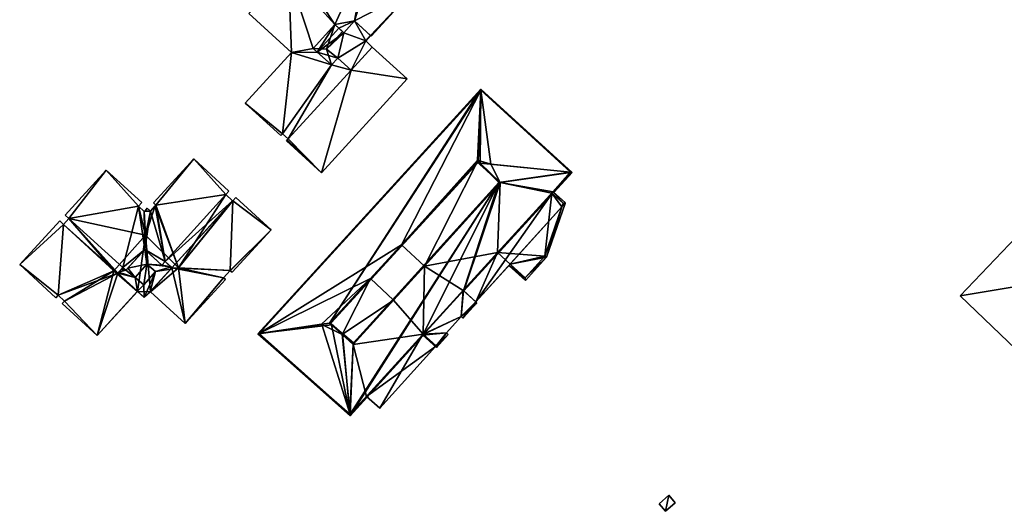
# Model space of a CAD drawing. Header units: inches. Extents: x 2523744 to 2528136, y 1148995 to 1152010.
# Tile 164 of 256: x 2526720 to 2526987, y 1151004 to 1151137. Entities that reach past the tile are written whole.
import ezdxf

# ---------------------------------------------------------------- set-up
doc = ezdxf.new("R2010")
doc.units = ezdxf.units.IN
doc.header["$MEASUREMENT"] = 0
doc.layers.add('Gebaeude Einzelhaus', color=10, linetype='Continuous')
doc.layers.add('Offenes Gebaeude', color=10, linetype='Continuous')

msp = doc.modelspace()

# ---------------------------------------------------------------- meshes
at = {"layer": 'Gebaeude Einzelhaus'}
mesh = msp.add_polyface(dxfattribs=at)
corners = [(2526810.71, 1151136.976, 402.555), (2526815.209, 1151132.861, 402.555), (2526826.388, 1151145.078, 402.555), (2526816.257, 1151153.857, 402.555), (2526816.501, 1151154.123, 402.555), (2526815.894, 1151153.459, 402.555), (2526814.105, 1151155.096, 402.555), (2526805.258, 1151164.41, 402.555), (2526814.711, 1151155.76, 402.555), (2526794.754, 1151152.04, 402.555), (2526805.391, 1151135.956, 402.555), (2526794.31, 1151152.446, 402.555), (2526792.813, 1151149.919, 402.555), (2526782.006, 1151138.999, 402.555), (2526792.369, 1151150.324, 402.555), (2526793.585, 1151128.404, 402.555), (2526799.509, 1151129.529, 402.555), (2526791.146, 1151106.401, 402.555), (2526781.064, 1151114.719, 402.555), (2526804.424, 1151125.031, 402.555), (2526790.695, 1151105.908, 402.555), (2526792.674, 1151105.004, 402.555), (2526801.72, 1151095.819, 402.555), (2526792.403, 1151104.707, 402.555), (2526809.759, 1151123.591, 402.555), (2526792.223, 1151104.509, 402.555), (2526824.974, 1151121.234, 402.555), (2526815.518, 1151129.885, 402.555), (2526806.138, 1151126.905, 402.555), (2526807.779, 1151133.773, 402.555), (2526809.759, 1151123.591, 394.01), (2526815.518, 1151129.885, 394.01), (2526813.726, 1151131.524, 394.01), (2526810.71, 1151136.976, 394.01), (2526815.068, 1151132.99, 394.01), (2526807.779, 1151133.773, 394.01), (2526806.138, 1151126.905, 394.01), (2526803.088, 1151129.281, 394.01), (2526807.463, 1151134.062, 394.01), (2526803.088, 1151129.281, 400.19), (2526807.463, 1151134.062, 400.19), (2526805.391, 1151135.956, 400.19), (2526799.509, 1151129.529, 400.19), (2526804.424, 1151125.031, 400.19), (2526806.138, 1151126.905, 400.19), (2526814.711, 1151155.76, 388.194), (2526814.105, 1151155.096, 388.194), (2526805.258, 1151164.41, 388.194), (2526794.31, 1151152.446, 388.194), (2526794.754, 1151152.04, 388.194), (2526792.813, 1151149.919, 388.194), (2526792.369, 1151150.324, 388.194), (2526782.006, 1151138.999, 388.194), (2526793.585, 1151128.404, 388.194), (2526781.064, 1151114.719, 388.194), (2526790.695, 1151105.908, 388.194), (2526791.146, 1151106.401, 388.194), (2526792.674, 1151105.004, 388.194), (2526792.403, 1151104.707, 388.194), (2526792.223, 1151104.509, 388.194), (2526801.72, 1151095.819, 388.194), (2526824.974, 1151121.234, 388.194), (2526815.518, 1151129.885, 388.194), (2526815.209, 1151132.861, 388.194), (2526815.068, 1151132.99, 388.194), (2526826.388, 1151145.078, 388.194), (2526816.501, 1151154.123, 388.194), (2526816.257, 1151153.857, 388.194), (2526815.894, 1151153.459, 388.194), (2526809.759, 1151123.591, 388.194), (2526804.424, 1151125.031, 388.194), (2526799.509, 1151129.529, 388.194), (2526800.597, 1151128.534, 388.194), (2526805.391, 1151135.956, 388.194), (2526810.71, 1151136.976, 388.194), (2526806.478, 1151134.962, 388.194), (2526807.779, 1151133.773, 388.194), (2526806.138, 1151126.905, 388.194), (2526813.726, 1151131.524, 388.194)]
mesh.append_faces([[corners[k] for k in face] for face in [(39, 43, 44), (39, 42, 43), (39, 41, 42), (39, 40, 41), (36, 35, 37), (37, 35, 38), (30, 32, 36), (36, 32, 35), (35, 32, 33), (33, 32, 34), (30, 31, 32), (0, 10, 29), (19, 24, 28), (24, 26, 27), (24, 22, 26), (22, 23, 25), (19, 21, 24), (24, 21, 22), (22, 21, 23), (19, 17, 21), (17, 18, 20), (16, 15, 19), (19, 15, 17), (17, 15, 18), (10, 12, 16), (16, 12, 15), (15, 12, 13), (13, 12, 14), (10, 9, 12), (9, 7, 11), (0, 6, 10), (10, 6, 9), (9, 6, 7), (7, 6, 8), (0, 5, 6), (0, 2, 5), (5, 2, 3), (3, 2, 4), (0, 1, 2)]], dxfattribs={"color": 13})
mesh.append_faces([[corners[k] for k in face] for face in [(73, 72, 71), (73, 75, 72), (37, 38, 39), (39, 38, 40), (39, 44, 37), (37, 44, 36), (76, 72, 75), (76, 77, 72), (72, 77, 70), (64, 78, 74), (74, 78, 76), (76, 78, 77), (77, 78, 69), (69, 78, 62), (78, 64, 32), (32, 64, 34), (31, 62, 32), (32, 62, 78), (69, 70, 77), (73, 74, 75), (75, 74, 76), (74, 65, 64), (64, 65, 63), (65, 67, 66), (74, 68, 65), (65, 68, 67), (73, 46, 74), (74, 46, 68), (46, 47, 45), (73, 49, 46), (46, 49, 47), (47, 49, 48), (71, 50, 73), (73, 50, 49), (50, 52, 51), (70, 53, 72), (72, 53, 71), (71, 53, 50), (50, 53, 52), (70, 56, 53), (53, 56, 54), (54, 56, 55), (69, 57, 70), (70, 57, 56), (69, 60, 57), (57, 60, 58), (58, 60, 59), (69, 61, 60), (69, 62, 61), (6, 5, 46), (46, 5, 68), (5, 3, 68), (68, 3, 67), (3, 4, 67), (67, 4, 66), (4, 2, 66), (66, 2, 65), (2, 1, 65), (65, 1, 63), (34, 0, 33), (34, 1, 0), (64, 63, 34), (34, 63, 1), (35, 33, 29), (29, 33, 0), (29, 40, 35), (35, 40, 38), (29, 10, 40), (40, 10, 41), (10, 16, 41), (41, 16, 42), (16, 19, 42), (42, 19, 43), (44, 43, 28), (28, 43, 19), (24, 44, 28), (24, 30, 44), (44, 30, 36), (30, 27, 31), (30, 24, 27), (31, 61, 62), (27, 26, 31), (31, 26, 61), (26, 22, 61), (61, 22, 60), (22, 25, 60), (60, 25, 59), (25, 23, 59), (59, 23, 58), (23, 21, 58), (58, 21, 57), (21, 17, 57), (57, 17, 56), (17, 20, 56), (56, 20, 55), (20, 18, 55), (55, 18, 54), (18, 15, 54), (54, 15, 53), (15, 13, 53), (53, 13, 52), (13, 14, 52), (52, 14, 51), (14, 12, 51), (51, 12, 50), (12, 9, 50), (50, 9, 49), (9, 11, 49), (49, 11, 48), (11, 7, 48), (48, 7, 47), (7, 8, 47), (47, 8, 45), (8, 6, 45), (45, 6, 46)]], dxfattribs={"color": 41})
mesh = msp.add_polyface(dxfattribs=at)
corners = [(2527003.063, 1151035.615, 392.094), (2527030.15, 1151063.978, 392.094), (2527023.271, 1151070.546, 392.094), (2527065.543, 1151149.641, 392.094), (2527082.94, 1151133.026, 392.094), (2527064.158, 1151155.92, 392.094), (2526974.926, 1151062.485, 392.094), (2527068.019, 1151152.234, 392.094), (2527023.271, 1151070.546, 380.897), (2527030.15, 1151063.978, 380.897), (2527069.46, 1151118.911, 387.557), (2527077.003, 1151126.809, 387.557), (2527082.94, 1151133.026, 389.309), (2527069.46, 1151118.911, 387.457), (2527082.94, 1151133.026, 380.897), (2527077.003, 1151126.809, 387.457), (2527082.94, 1151133.026, 389.209), (2527065.543, 1151149.641, 389.309), (2527065.543, 1151149.641, 380.897), (2527065.543, 1151149.641, 389.209), (2527068.019, 1151152.234, 380.897), (2527068.018, 1151152.233, 389.209), (2527068.018, 1151152.233, 389.309), (2527064.158, 1151155.92, 380.897), (2526974.926, 1151062.485, 380.897), (2527003.063, 1151035.615, 380.897)]
mesh.append_faces([[corners[k] for k in face] for face in [(5, 3, 7), (0, 2, 6), (6, 2, 5), (5, 2, 3), (3, 2, 4), (0, 1, 2)]], dxfattribs={"color": 13})
mesh.append_faces([[corners[k] for k in face] for face in [(18, 23, 20), (14, 8, 18), (18, 8, 23), (23, 8, 24), (24, 8, 25), (25, 8, 9), (1, 0, 9), (9, 0, 25), (0, 6, 25), (25, 6, 24), (6, 5, 24), (24, 5, 23), (21, 5, 22), (22, 5, 7), (21, 23, 5), (21, 20, 23), (17, 22, 3), (3, 22, 7), (18, 21, 19), (18, 20, 21), (18, 16, 14), (18, 19, 16), (3, 4, 17), (17, 4, 12), (15, 16, 11), (11, 16, 12), (13, 14, 15), (15, 14, 16), (13, 8, 14), (10, 2, 13), (13, 2, 8), (4, 10, 11), (4, 11, 12), (10, 4, 2), (2, 1, 8), (8, 1, 9)]], dxfattribs={"color": 41})
mesh = msp.add_polyface(dxfattribs=at)
corners = [(2526810.379, 1151049.733, 406.704), (2526810.341, 1151049.691, 406.704), (2526810.327, 1151049.368, 406.654), (2526849.871, 1151093.166, 406.704), (2526809.522, 1151030.393, 403.744), (2526809.506, 1151030.004, 403.684), (2526829.249, 1151051.842, 403.718), (2526840.252, 1151063.895, 403.718), (2526840.263, 1151063.885, 403.714), (2526840.359, 1151063.798, 403.684), (2526850.185, 1151093.21, 406.656), (2526829.294, 1151051.801, 403.704), (2526829.356, 1151051.746, 403.684), (2526869.301, 1151095.871, 403.743), (2526869.69, 1151095.925, 403.684), (2526849.854, 1151093.183, 406.704), (2526869.272, 1151095.968, 403.734), (2526809.421, 1151030.414, 403.733), (2526807.465, 1151052.291, 406.704), (2526807.45, 1151052.304, 406.704), (2526804.421, 1151054.632, 406.644), (2526804.338, 1151055.035, 406.692), (2526804.274, 1151055.091, 406.693), (2526803.914, 1151055.077, 406.649), (2526784.847, 1151052.256, 404.047), (2526804.316, 1151055.136, 406.704), (2526804.268, 1151055.129, 406.697), (2526784.805, 1151052.25, 404.041), (2526784.454, 1151052.198, 403.993), (2526844.789, 1151098.46, 406.638), (2526844.393, 1151098.501, 406.685), (2526810.359, 1151049.339, 406.644), (2526850.21, 1151093.185, 406.648), (2526807.366, 1151052.05, 406.655), (2526810.178, 1151049.504, 406.655), (2526784.81, 1151052.216, 404.037), (2526809.488, 1151030.355, 403.733), (2526869.336, 1151095.909, 403.733), (2526844.943, 1151118.519, 403.993), (2526803.929, 1151055.087, 406.649), (2526844.241, 1151098.648, 406.687), (2526804.323, 1151055.145, 406.703), (2526844.253, 1151098.983, 406.642), (2526844.929, 1151118.132, 404.045), (2526844.24, 1151098.611, 406.69), (2526844.391, 1151098.501, 406.685), (2526844.789, 1151098.461, 406.638), (2526843.996, 1151098.72, 406.639), (2526844.959, 1151118.165, 404.037), (2526844.011, 1151099.218, 406.571), (2526801.791, 1151054.763, 404.587), (2526801.791, 1151054.763, 384.577), (2526784.847, 1151052.256, 384.577), (2526803.914, 1151055.077, 404.587), (2526784.81, 1151052.216, 384.577), (2526809.488, 1151030.355, 384.577), (2526840.173, 1151063.966, 403.718), (2526864.579, 1151090.699, 396.057), (2526869.336, 1151095.909, 384.577), (2526813.962, 1151035.256, 395.244), (2526829.17, 1151051.914, 403.718), (2526813.963, 1151035.256, 384.577), (2526829.17, 1151051.914, 395.244), (2526840.173, 1151063.966, 396.057), (2526864.579, 1151090.699, 384.577), (2526869.272, 1151095.968, 384.577), (2526850.187, 1151093.208, 404.587), (2526844.789, 1151098.461, 404.587), (2526850.21, 1151093.185, 404.587), (2526829.652, 1151070.566, 404.587), (2526821.263, 1151061.336, 384.577), (2526829.652, 1151070.566, 384.577), (2526821.263, 1151061.336, 404.587), (2526810.359, 1151049.339, 404.587), (2526807.366, 1151052.05, 404.587), (2526810.178, 1151049.504, 404.587), (2526850.21, 1151093.185, 384.577), (2526847.678, 1151098.167, 384.577), (2526864.243, 1151090.33, 384.577), (2526849.505, 1151074.187, 384.577), (2526840.173, 1151063.966, 384.577), (2526829.324, 1151052.082, 384.577), (2526810.359, 1151049.339, 384.577), (2526807.366, 1151052.05, 384.577), (2526803.914, 1151055.077, 384.577), (2526844.789, 1151098.46, 384.577), (2526801.785, 1151054.769, 384.577), (2526801.785, 1151054.769, 404.587), (2526803.929, 1151055.087, 404.587), (2526823.432, 1151076.325, 404.587), (2526843.996, 1151098.72, 404.587), (2526814.996, 1151067.139, 404.587), (2526814.996, 1151067.139, 384.577), (2526823.432, 1151076.325, 384.577), (2526844.011, 1151099.218, 404.587), (2526844.959, 1151118.165, 384.577), (2526803.929, 1151055.087, 384.577), (2526844.011, 1151099.218, 384.577), (2526844.789, 1151098.461, 384.577), (2526843.996, 1151098.72, 384.577)]
mesh.append_faces([[corners[k] for k in face] for face in [(49, 42, 47), (48, 43, 38), (16, 48, 38), (16, 38, 14), (42, 46, 30), (42, 40, 47), (42, 30, 40), (40, 30, 45), (47, 40, 41), (41, 40, 44), (47, 41, 39), (24, 38, 43), (38, 27, 28), (38, 24, 27), (16, 14, 38), (46, 16, 38), (40, 46, 42), (42, 46, 43), (43, 46, 38), (46, 40, 30), (30, 40, 45), (41, 44, 40), (38, 39, 43), (43, 39, 42), (42, 39, 40), (40, 39, 41), (39, 38, 24), (24, 38, 27), (27, 38, 28), (29, 15, 30), (29, 10, 15), (13, 37, 14), (14, 37, 16), (7, 13, 8), (11, 4, 6), (6, 4, 7), (7, 4, 13), (11, 5, 4), (36, 4, 5), (5, 17, 36), (13, 9, 8), (13, 14, 9), (11, 12, 5), (35, 17, 28), (28, 17, 5), (27, 35, 28), (35, 27, 24), (22, 23, 26), (22, 26, 25), (21, 20, 23), (21, 23, 22), (20, 21, 19), (34, 33, 1), (2, 34, 1), (2, 1, 31), (33, 18, 1), (33, 19, 18), (33, 20, 19), (3, 32, 31), (3, 10, 32), (15, 10, 3), (3, 31, 0), (0, 31, 1), (30, 15, 29), (29, 15, 16), (5, 27, 28), (27, 5, 24), (22, 26, 23), (22, 25, 26), (24, 20, 23), (23, 20, 21), (24, 17, 20), (24, 5, 17), (21, 22, 23), (17, 19, 20), (20, 19, 21), (17, 18, 19), (17, 2, 18), (18, 2, 1), (17, 4, 2), (17, 5, 4), (16, 13, 14), (16, 10, 13), (16, 15, 10), (10, 15, 3), (10, 9, 13), (13, 9, 14), (6, 5, 11), (11, 5, 12), (10, 3, 9), (9, 3, 8), (8, 3, 7), (7, 3, 6), (6, 3, 5), (3, 4, 5), (0, 2, 3), (3, 2, 4), (0, 1, 2)]], dxfattribs={"color": 13})
mesh.append_faces([[corners[k] for k in face] for face in [(93, 97, 99), (97, 77, 98), (93, 95, 97), (97, 95, 77), (77, 95, 65), (92, 52, 93), (93, 52, 95), (92, 86, 52), (92, 96, 86), (24, 43, 52), (52, 43, 95), (95, 43, 48), (48, 16, 95), (95, 16, 65), (46, 49, 67), (67, 49, 94), (46, 42, 49), (90, 49, 47), (90, 94, 49), (91, 39, 88), (93, 89, 92), (92, 89, 91), (91, 89, 39), (39, 89, 47), (47, 89, 90), (39, 87, 88), (39, 24, 87), (87, 24, 86), (86, 24, 52), (77, 76, 85), (83, 51, 84), (51, 54, 52), (82, 55, 83), (83, 55, 51), (51, 55, 54), (82, 61, 55), (71, 81, 70), (70, 81, 82), (82, 81, 61), (71, 80, 81), (76, 79, 71), (71, 79, 80), (76, 78, 79), (76, 64, 78), (77, 65, 76), (76, 65, 64), (64, 65, 58), (33, 34, 74), (74, 34, 75), (75, 31, 73), (75, 34, 31), (2, 31, 34), (23, 20, 53), (53, 20, 74), (74, 20, 33), (31, 72, 73), (31, 69, 72), (72, 69, 70), (70, 69, 71), (31, 32, 69), (69, 32, 68), (66, 32, 10), (66, 68, 32), (67, 66, 29), (29, 66, 10), (16, 37, 65), (65, 37, 58), (37, 13, 58), (58, 57, 64), (57, 56, 63), (60, 59, 62), (59, 55, 61), (56, 4, 60), (60, 4, 59), (59, 4, 55), (58, 13, 57), (57, 13, 56), (56, 13, 4), (4, 36, 55), (36, 17, 55), (17, 54, 55), (17, 35, 54), (35, 52, 54), (35, 24, 52), (50, 23, 53), (52, 24, 51), (51, 24, 50), (50, 24, 23)]], dxfattribs={"color": 41})
mesh = msp.add_polyface(dxfattribs=at)
corners = [(2526755.311, 1151063.684, 396.886), (2526753.622, 1151062.056, 396.768), (2526755.412, 1151063.592, 396.808), (2526756.687, 1151069.062, 398.802), (2526760.857, 1151069.735, 397.59), (2526746.489, 1151068.628, 396.975), (2526751.21, 1151067.474, 398.802), (2526746.708, 1151068.866, 397.239), (2526751.858, 1151063.706, 396.834), (2526753.527, 1151065.449, 398.802), (2526751.81, 1151063.653, 396.776), (2526758.455, 1151070.818, 397.881), (2526760.955, 1151070.313, 397.404), (2526759.345, 1151071.789, 397.416), (2526754.37, 1151071.088, 398.802), (2526754.205, 1151074.713, 397.913), (2526761.19, 1151070.098, 397.406), (2526748.254, 1151069.829, 397.432), (2526747.894, 1151070.16, 397.257), (2526747.436, 1151069.66, 397.248), (2526753.816, 1151075.069, 397.725), (2526749.189, 1151070.021, 397.641), (2526748.666, 1151069.451, 397.635), (2526775.773, 1151089.924, 404.056), (2526776.638, 1151090.868, 404.056), (2526767.116, 1151099.595, 404.056), (2526756.8, 1151087.061, 404.056), (2526756.163, 1151087.645, 404.056), (2526759.345, 1151071.789, 404.056), (2526756.628, 1151086.874, 404.056), (2526755.325, 1151085.451, 404.056), (2526753.902, 1151085.545, 404.056), (2526754.505, 1151086.204, 404.056), (2526753.676, 1151085.299, 404.056), (2526753.816, 1151075.069, 404.056), (2526752.085, 1151086.758, 404.056), (2526743.388, 1151096.564, 404.056), (2526752.999, 1151087.753, 404.056), (2526733.245, 1151083.426, 404.056), (2526747.894, 1151070.16, 404.056), (2526732.213, 1151084.374, 404.056), (2526746.489, 1151068.628, 404.056), (2526731.784, 1151081.833, 404.056), (2526719.896, 1151070.938, 404.056), (2526730.751, 1151082.779, 404.056), (2526730.32, 1151062.663, 404.056), (2526729.681, 1151061.968, 404.056), (2526732.06, 1151061.068, 404.056), (2526740.866, 1151051.715, 404.056), (2526731.423, 1151060.373, 404.056), (2526751.858, 1151063.706, 404.056), (2526748.666, 1151069.451, 404.056), (2526758.455, 1151070.818, 404.056), (2526777.587, 1151088.261, 404.056), (2526761.19, 1151070.098, 404.056), (2526755.412, 1151063.592, 404.056), (2526755.311, 1151063.684, 404.056), (2526764.783, 1151055.003, 404.056), (2526775.136, 1151067.365, 404.056), (2526776.958, 1151069.351, 404.056), (2526777.655, 1151088.198, 404.056), (2526775.668, 1151066.878, 404.056), (2526788.06, 1151080.398, 404.056), (2526777.014, 1151069.299, 404.056), (2526777.489, 1151068.865, 404.056), (2526778.52, 1151089.141, 404.056), (2526755.412, 1151063.592, 390.99), (2526753.622, 1151062.056, 390.99), (2526751.81, 1151063.653, 390.99), (2526745.457, 1151069.253, 390.99), (2526754.014, 1151078.887, 390.99), (2526762.969, 1151070.076, 390.99), (2526777.587, 1151088.261, 390.99), (2526777.655, 1151088.198, 390.99), (2526775.773, 1151089.924, 390.99), (2526776.638, 1151090.868, 390.99), (2526767.116, 1151099.595, 390.99), (2526756.163, 1151087.645, 390.99), (2526756.8, 1151087.061, 390.99), (2526756.628, 1151086.874, 390.99), (2526755.325, 1151085.451, 390.99), (2526754.505, 1151086.204, 390.99), (2526753.902, 1151085.545, 390.99), (2526753.676, 1151085.299, 390.99), (2526752.085, 1151086.758, 390.99), (2526752.999, 1151087.753, 390.99), (2526743.388, 1151096.564, 390.99), (2526732.213, 1151084.374, 390.99), (2526733.245, 1151083.426, 390.99), (2526731.784, 1151081.833, 390.99), (2526730.751, 1151082.779, 390.99), (2526719.896, 1151070.938, 390.99), (2526729.681, 1151061.968, 390.99), (2526730.32, 1151062.663, 390.99), (2526732.06, 1151061.068, 390.99), (2526731.423, 1151060.373, 390.99), (2526740.866, 1151051.715, 390.99), (2526764.783, 1151055.003, 390.99), (2526775.668, 1151066.878, 390.99), (2526775.136, 1151067.365, 390.99), (2526776.958, 1151069.351, 390.99), (2526777.014, 1151069.299, 390.99), (2526777.489, 1151068.865, 390.99), (2526788.06, 1151080.398, 390.99), (2526778.52, 1151089.141, 390.99)]
mesh.append_faces([[corners[k] for k in face] for face in [(60, 62, 65), (62, 63, 64), (60, 59, 62), (62, 59, 63), (58, 57, 61), (53, 54, 60), (60, 54, 59), (59, 54, 58), (58, 54, 57), (57, 54, 55), (55, 54, 56), (23, 28, 53), (53, 28, 54), (28, 34, 52), (34, 39, 51), (41, 48, 50), (41, 47, 48), (48, 47, 49), (41, 45, 47), (45, 43, 46), (41, 42, 45), (45, 42, 43), (43, 42, 44), (39, 38, 41), (41, 38, 42), (38, 36, 40), (34, 35, 39), (39, 35, 38), (38, 35, 36), (36, 35, 37), (34, 33, 35), (28, 30, 34), (34, 30, 33), (33, 30, 31), (31, 30, 32), (28, 29, 30), (23, 26, 28), (28, 26, 29), (23, 25, 26), (26, 25, 27), (23, 24, 25), (14, 9, 3), (14, 6, 9), (6, 22, 7), (7, 22, 19), (19, 22, 17), (14, 21, 6), (6, 21, 22), (14, 20, 21), (14, 15, 20), (17, 18, 19), (3, 12, 14), (3, 4, 12), (12, 4, 16), (14, 11, 15), (14, 12, 11), (11, 12, 13), (9, 1, 3), (9, 8, 1), (1, 8, 10), (9, 6, 8), (8, 6, 5), (5, 6, 7), (3, 0, 4), (3, 1, 0), (0, 1, 2)]], dxfattribs={"color": 13})
mesh.append_faces([[corners[k] for k in face] for face in [(97, 99, 98), (100, 103, 101), (101, 103, 102), (100, 73, 103), (103, 73, 104), (74, 76, 75), (74, 78, 76), (76, 78, 77), (80, 82, 81), (80, 83, 82), (84, 86, 85), (84, 88, 86), (86, 88, 87), (89, 91, 90), (89, 93, 91), (91, 93, 92), (94, 96, 95), (88, 69, 89), (89, 69, 93), (93, 69, 94), (94, 69, 96), (96, 69, 68), (79, 70, 80), (80, 70, 83), (83, 70, 84), (84, 70, 88), (88, 70, 69), (66, 71, 97), (97, 71, 99), (99, 71, 100), (100, 71, 73), (73, 71, 72), (72, 71, 74), (74, 71, 78), (78, 71, 79), (79, 71, 70), (60, 65, 73), (73, 65, 104), (65, 62, 104), (104, 62, 103), (62, 64, 103), (103, 64, 102), (64, 63, 102), (102, 63, 101), (63, 59, 101), (101, 59, 100), (59, 58, 100), (100, 58, 99), (58, 61, 99), (99, 61, 98), (61, 57, 98), (98, 57, 97), (2, 57, 55), (2, 97, 57), (2, 66, 97), (0, 55, 56), (0, 2, 55), (56, 4, 0), (56, 54, 4), (4, 54, 16), (54, 12, 16), (54, 28, 12), (12, 28, 13), (11, 28, 52), (11, 13, 28), (52, 15, 11), (52, 34, 15), (15, 34, 20), (34, 21, 20), (34, 51, 21), (21, 51, 22), (22, 39, 17), (17, 39, 18), (22, 51, 39), (39, 19, 18), (39, 41, 19), (19, 41, 7), (7, 41, 5), (8, 5, 50), (50, 5, 41), (96, 10, 48), (48, 10, 50), (50, 10, 8), (96, 68, 10), (48, 49, 96), (96, 49, 95), (49, 47, 95), (95, 47, 94), (47, 45, 94), (94, 45, 93), (45, 46, 93), (93, 46, 92), (46, 43, 92), (92, 43, 91), (43, 44, 91), (91, 44, 90), (44, 42, 90), (90, 42, 89), (42, 38, 89), (89, 38, 88), (38, 40, 88), (88, 40, 87), (40, 36, 87), (87, 36, 86), (36, 37, 86), (86, 37, 85), (37, 35, 85), (85, 35, 84), (35, 33, 84), (84, 33, 83), (33, 31, 83), (83, 31, 82), (31, 32, 82), (82, 32, 81), (32, 30, 81), (81, 30, 80), (30, 29, 80), (80, 29, 79), (29, 26, 79), (79, 26, 78), (26, 27, 78), (78, 27, 77), (27, 25, 77), (77, 25, 76), (25, 24, 76), (76, 24, 75), (24, 23, 75), (75, 23, 74), (23, 53, 74), (74, 53, 72), (53, 60, 72), (72, 60, 73), (68, 66, 67), (68, 70, 66), (66, 70, 71), (68, 69, 70), (67, 1, 68), (68, 1, 10), (2, 1, 66), (66, 1, 67)]], dxfattribs={"color": 41})
mesh = msp.add_polyface(dxfattribs=at)
corners = [(2526829.652, 1151070.566, 404.587), (2526843.996, 1151098.72, 404.587), (2526823.432, 1151076.325, 404.587), (2526850.187, 1151093.208, 404.587), (2526844.789, 1151098.461, 404.587), (2526844.011, 1151099.218, 404.587), (2526850.21, 1151093.185, 404.587), (2526823.432, 1151076.325, 384.577), (2526829.652, 1151070.566, 384.577), (2526844.789, 1151098.46, 384.577), (2526843.996, 1151098.72, 384.577), (2526844.011, 1151099.218, 384.577), (2526850.21, 1151093.185, 384.577)]
mesh.append_faces([[corners[k] for k in face] for face in [(3, 0, 6), (5, 1, 4), (4, 1, 3), (3, 1, 0), (0, 1, 2)]], dxfattribs={"color": 13})
mesh.append_faces([[corners[k] for k in face] for face in [(7, 10, 8), (8, 10, 12), (12, 10, 9), (9, 10, 11), (8, 0, 7), (7, 0, 2)]], dxfattribs={"color": 41})
mesh = msp.add_polyface(dxfattribs=at)
corners = [(2526829.17, 1151051.914, 395.244), (2526817.522, 1151032.035, 395.244), (2526832.657, 1151048.758, 395.244), (2526813.962, 1151035.256, 395.244), (2526835.597, 1151052.428, 403.718), (2526832.922, 1151048.518, 403.718), (2526836.072, 1151051.998, 403.718), (2526829.249, 1151051.842, 403.718), (2526829.17, 1151051.914, 403.718), (2526839.614, 1151056.866, 403.718), (2526843.873, 1151060.618, 403.718), (2526840.088, 1151056.436, 403.718), (2526840.252, 1151063.895, 403.718), (2526840.173, 1151063.966, 403.718), (2526843.627, 1151060.841, 396.057), (2526864.579, 1151090.699, 396.057), (2526840.173, 1151063.966, 396.057), (2526867.916, 1151087.679, 396.057), (2526813.963, 1151035.256, 384.577), (2526817.522, 1151032.035, 384.577), (2526832.657, 1151048.758, 384.577), (2526829.324, 1151052.082, 384.577), (2526832.81, 1151048.927, 384.577), (2526843.873, 1151060.618, 384.577), (2526843.627, 1151060.841, 384.577), (2526832.922, 1151048.518, 384.577), (2526836.072, 1151051.998, 384.577), (2526835.597, 1151052.428, 384.577), (2526839.614, 1151056.866, 384.577), (2526840.088, 1151056.436, 384.577), (2526840.173, 1151063.966, 384.577), (2526852.901, 1151071.088, 391.91), (2526866.927, 1151086.586, 391.91), (2526867.916, 1151087.679, 384.577), (2526852.901, 1151071.088, 384.577), (2526866.927, 1151086.586, 384.577), (2526864.579, 1151090.699, 384.577), (2526867.266, 1151087.573, 384.577), (2526864.243, 1151090.33, 384.577), (2526849.505, 1151074.187, 384.577)]
mesh.append_faces([[corners[k] for k in face] for face in [(17, 15, 14), (14, 15, 16), (8, 9, 13), (13, 9, 12), (12, 9, 10), (10, 9, 11), (7, 4, 8), (8, 4, 9), (7, 5, 4), (4, 5, 6), (3, 1, 0), (0, 1, 2)]], dxfattribs={"color": 13})
mesh.append_faces([[corners[k] for k in face] for face in [(24, 39, 34), (24, 30, 39), (33, 37, 36), (36, 37, 38), (33, 35, 37), (15, 17, 36), (36, 17, 33), (33, 32, 35), (31, 24, 34), (31, 14, 24), (33, 17, 32), (32, 17, 31), (31, 17, 14), (28, 24, 29), (29, 24, 23), (28, 30, 24), (27, 21, 28), (28, 21, 30), (27, 22, 21), (22, 25, 20), (27, 26, 22), (22, 26, 25), (10, 11, 23), (23, 11, 29), (11, 9, 29), (29, 9, 28), (9, 4, 28), (28, 4, 27), (4, 6, 27), (27, 6, 26), (6, 5, 26), (26, 5, 25), (25, 2, 20), (2, 7, 0), (0, 7, 8), (25, 5, 2), (2, 5, 7), (12, 16, 13), (10, 14, 12), (12, 14, 16), (10, 23, 14), (14, 23, 24), (20, 21, 22), (20, 18, 21), (20, 19, 18), (2, 1, 20), (20, 1, 19), (18, 1, 3), (18, 19, 1)]], dxfattribs={"color": 41})
mesh = msp.add_polyface(dxfattribs=at)
corners = [(2526866.927, 1151086.586, 391.91), (2526862.766, 1151072.945, 391.91), (2526867.78, 1151087.529, 391.91), (2526852.901, 1151071.088, 391.91), (2526857.024, 1151066.65, 391.91), (2526852.565, 1151070.717, 391.91), (2526856.991, 1151067.356, 391.91), (2526862.328, 1151073.205, 391.91), (2526866.927, 1151086.586, 384.577), (2526862.328, 1151073.205, 384.577), (2526852.901, 1151071.088, 384.577), (2526856.991, 1151067.356, 384.577), (2526849.505, 1151074.187, 384.577), (2526864.243, 1151090.33, 384.577), (2526867.266, 1151087.573, 384.577)]
mesh.append_faces([[corners[k] for k in face] for face in [(1, 0, 2), (1, 7, 0), (1, 6, 7), (6, 5, 3), (1, 4, 6), (6, 4, 5), (4, 3, 5), (4, 1, 3), (3, 1, 0), (0, 1, 2)]], dxfattribs={"color": 13})
mesh.append_faces([[corners[k] for k in face] for face in [(8, 13, 14), (8, 9, 13), (13, 9, 12), (12, 9, 10), (10, 9, 11), (7, 6, 9), (9, 6, 11), (11, 6, 10), (10, 6, 3), (9, 8, 7), (7, 8, 0)]], dxfattribs={"color": 41})
mesh = msp.add_polyface(dxfattribs=at)
corners = [(2526810.178, 1151049.504, 404.587), (2526810.359, 1151049.339, 404.587), (2526821.263, 1151061.336, 404.587), (2526807.366, 1151052.05, 404.587), (2526814.996, 1151067.139, 404.587), (2526803.929, 1151055.087, 404.587), (2526803.914, 1151055.077, 404.587), (2526801.785, 1151054.769, 404.587), (2526801.791, 1151054.763, 404.587), (2526810.379, 1151049.733, 406.704), (2526807.465, 1151052.291, 406.704), (2526810.341, 1151049.691, 406.704), (2526810.341, 1151049.691, 404.587), (2526810.379, 1151049.733, 404.587), (2526807.465, 1151052.291, 404.587), (2526801.785, 1151054.769, 384.577), (2526801.791, 1151054.763, 384.577), (2526821.263, 1151061.336, 384.577), (2526814.996, 1151067.139, 384.577), (2526807.366, 1151052.05, 384.577), (2526803.929, 1151055.087, 384.577), (2526803.914, 1151055.077, 384.577), (2526810.359, 1151049.339, 384.577)]
mesh.append_faces([[corners[k] for k in face] for face in [(9, 10, 11), (6, 7, 8), (3, 5, 6), (6, 5, 7), (3, 4, 5), (0, 2, 3), (3, 2, 4), (0, 1, 2)]], dxfattribs={"color": 13})
mesh.append_faces([[corners[k] for k in face] for face in [(15, 21, 16), (19, 17, 22), (19, 18, 17), (15, 20, 21), (21, 20, 19), (19, 20, 18), (2, 17, 4), (4, 17, 18), (7, 16, 8), (7, 15, 16), (11, 14, 12), (11, 10, 14), (10, 13, 14), (10, 9, 13), (9, 12, 13), (9, 11, 12)]], dxfattribs={"color": 41})
at = {"layer": 'Offenes Gebaeude'}
mesh = msp.add_polyface(dxfattribs=at)
corners = [(2526895.043, 1151004.117, 388.78), (2526895.929, 1151008.451, 388.78), (2526893.279, 1151006.129, 388.78), (2526897.692, 1151006.438, 388.78), (2526895.043, 1151004.117, 388.68), (2526893.279, 1151006.129, 388.68), (2526897.692, 1151006.438, 388.68), (2526895.929, 1151008.451, 388.68)]
mesh.append_faces([[corners[k] for k in face] for face in [(3, 1, 0), (0, 1, 2)]], dxfattribs={"color": 13})
mesh.append_faces([[corners[k] for k in face] for face in [(4, 7, 6), (5, 7, 4), (2, 7, 5), (1, 7, 2), (6, 7, 3), (3, 7, 1), (4, 6, 0), (0, 6, 3), (5, 4, 2), (2, 4, 0)]], dxfattribs={"color": 41})

doc.saveas('drawing.dxf')
